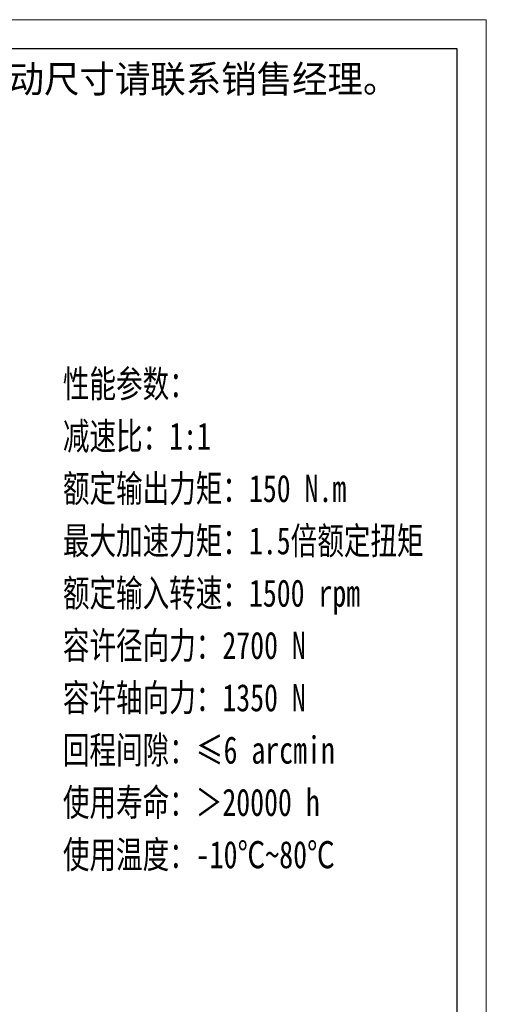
# Model space of a CAD drawing. Header units: millimetres. Extents: x 11 to 729, y 70 to 576.
# Tile 6 of 6: x 592 to 729, y 287 to 576. Entities that reach past the tile are written whole.
import ezdxf

# ---------------------------------------------------------------- set-up
doc = ezdxf.new("R2010")
doc.units = ezdxf.units.MM
doc.layers.add('6文字层', color=3, linetype='Continuous')
for name, color, linetype, lineweight in [('图框_外框线', 7, 'Continuous', 18), ('尺寸线层', 3, 'Continuous', 18), ('粗实线层', 7, 'Continuous', 35)]:
    doc.layers.add(name, color=color, linetype=linetype, lineweight=lineweight)
doc.styles.add('标准', font='txt', dxfattribs={"width": 0.667})

# ---------------------------------------------------------------- blocks, each defined once
blk = doc.blocks.new('提示字样')
at = {"layer": '6文字层', "insert": (1.21, 11.52), "char_height": 10, "width": 317.6795, "attachment_point": 1}
blk.add_mtext('{\\C1;此图为标准图，如需改动尺寸请联系销售经理。}', dxfattribs=at)

msp = doc.modelspace()

# ---------------------------------------------------------------- linework, layer by layer
at = {"layer": '图框_外框线', "color": 3}
msp.add_lwpolyline([(14.5477, 70.4648), (729.443, 70.4648), (729.443, 575.9979), (14.5477, 575.9979)], close=True, dxfattribs=at)
at = {"layer": '图框_外框线', "color": 3, "lineweight": 25}
msp.add_lwpolyline([(57.101, 78.9755), (720.9323, 78.9755), (720.9323, 567.4873), (57.101, 567.4873)], close=True, dxfattribs=at)

# ---------------------------------------------------------------- block references
at = {"layer": '粗实线层', "xscale": 0.8, "yscale": 0.8, "zscale": 0.8}
msp.add_blockref('提示字样', (484.2672, 553.3974), dxfattribs=at)

# ---------------------------------------------------------------- texts
at = {"layer": '尺寸线层', "insert": (605.1735, 473.189), "char_height": 8, "width": 140.195535, "attachment_point": 1, "line_spacing_factor": 1.15057, "style": '标准'}
msp.add_mtext('{\\W0.75;性能参数：\\P减速比：1:1\\P额定输出力矩：150 N.m\\P最大加速力矩：1.5倍额定扭矩\\P额定输入转速：1500 rpm\\P容许径向力：2700 N\\P容许轴向力：1350 N\\P回程间隙：≤6 arcmin\\P使用寿命：＞20000 h\\P使用温度：-10℃~80℃', dxfattribs=at)

doc.saveas('drawing.dxf')
